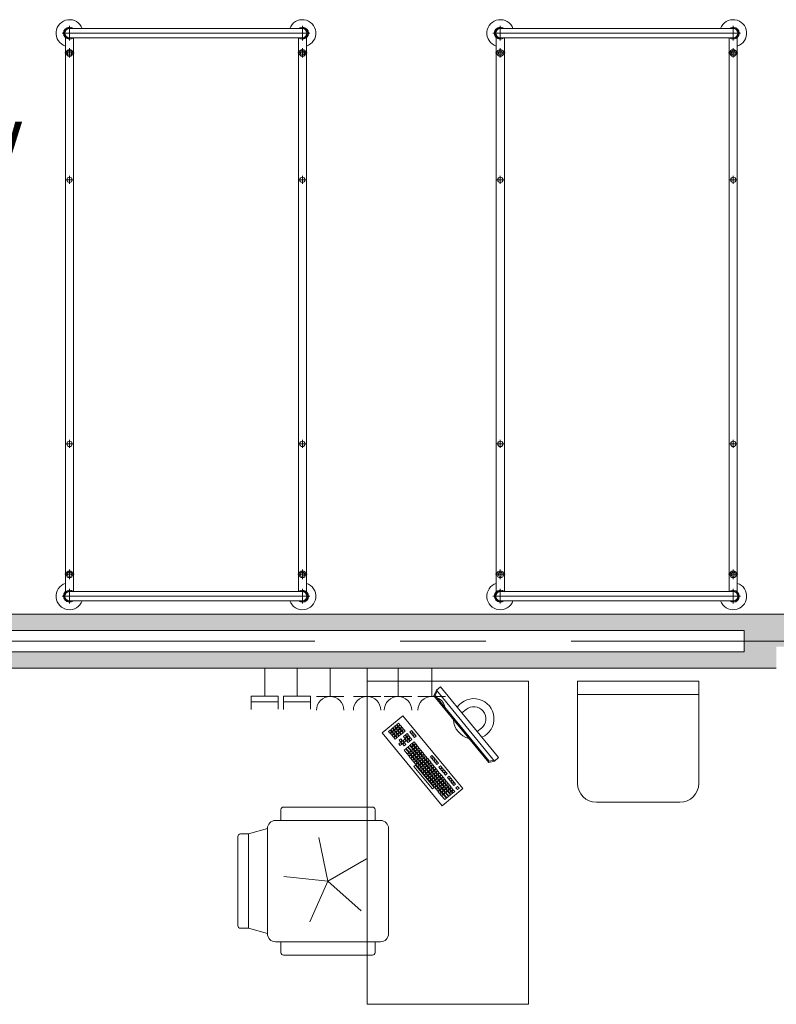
# Model space of a CAD drawing. Header units: centimetres. Extents: x -2424 to 2260, y -130 to 3012.
# Tile 4 of 81: x -990 to -709, y 274 to 639. Entities that reach past the tile are written whole.
import ezdxf

# ---------------------------------------------------------------- set-up
doc = ezdxf.new("R2010")
doc.units = ezdxf.units.CM
doc.linetypes.add('Oś', pattern=[222.25, 127, -31.75, 31.75, -31.75])
for name, color, linetype, lineweight in [('A-AREA-IDEN', 2, 'Continuous', 13), ('A-WALL', 113, 'Continuous', 13), ('E-ELEC-EQPM', 71, 'Continuous', 9), ('I-FURN', 30, 'Continuous', 9), ('S-GRID', 1, 'Continuous', 13)]:
    doc.layers.add(name, color=color, linetype=linetype, lineweight=lineweight)
doc.layers.add('A-WALL-PATT', color=111, linetype='Continuous', lineweight=13, plot=False)
doc.styles.add('Arial_11', font='arial.ttf', dxfattribs={"width": 0.85, "height": 23})

msp = doc.modelspace()

# ---------------------------------------------------------------- linework, layer by layer
at = {"layer": 'A-WALL', "color": 251, "lineweight": 9}
for p, q in [((-627.62, 418.33), (-1197.62, 418.33)), ((-1197.62, 412.33), (-720.62, 412.33)), ((-720.62, 412.33), (-720.62, 404.33)), ((-720.62, 404.33), (-1197.62, 404.33)), ((-1197.62, 398.33), (-708.62, 398.33))]:
    msp.add_line(p, q, dxfattribs=at)
at = {"layer": 'A-WALL-PATT', "color": 251, "linetype": 'Continuous', "lineweight": 9, "extrusion": (0, 0, -1)}
for points in [[(1197.62, 418.33), (1083.08, 412.33), (720.62, 418.33)], [(720.62, 418.33), (1083.08, 412.33), (720.62, 412.33)], [(719.18, 406.33), (720.62, 418.33), (720.62, 406.33)], [(720.62, 418.33), (719.18, 406.33), (627.62, 418.33)], [(627.62, 418.33), (719.18, 406.33), (627.62, 406.33)], [(719.18, 398.33), (720.62, 406.33), (720.62, 398.33)], [(720.62, 406.33), (719.18, 398.33), (708.62, 406.33)], [(708.62, 406.33), (719.18, 398.33), (708.62, 398.33)], [(1197.62, 398.33), (720.62, 404.33), (1197.62, 404.33)], [(720.62, 404.33), (1197.62, 398.33), (1083.08, 398.33)], [(720.62, 404.33), (1083.08, 398.33), (720.62, 398.33)]]:
    msp.add_solid(points, dxfattribs=at)
at = {"layer": 'E-ELEC-EQPM', "color": 251, "lineweight": 9}
for p, q in [((-898.62, 387.99), (-898.62, 398.33)), ((-886.62, 387.99), (-886.62, 398.33)), ((-874.34, 387.83), (-874.34, 398.33)), ((-860.62, 387.83), (-860.62, 398.33)), ((-849.12, 387.83), (-849.12, 398.33)), ((-836.62, 387.83), (-836.62, 398.33)), ((-903.62, 387.99), (-903.62, 382.95)), ((-893.62, 387.99), (-903.62, 387.99)), ((-893.62, 383.11), (-893.62, 387.99)), ((-891.62, 387.99), (-891.62, 382.95)), ((-881.62, 387.99), (-891.62, 387.99)), ((-881.62, 383.11), (-881.62, 387.99)), ((-879.42, 387.83), (-869.26, 387.83)), ((-865.7, 387.83), (-855.54, 387.83)), ((-854.2, 387.83), (-844.04, 387.83)), ((-841.7, 387.83), (-831.54, 387.83)), ((-893.62, 385.8), (-903.62, 385.8)), ((-881.62, 385.8), (-891.62, 385.8))]:
    msp.add_line(p, q, dxfattribs=at)
for centre in [(-874.34, 382.75), (-860.62, 382.75), (-849.12, 382.75), (-836.62, 382.75)]:
    msp.add_arc(centre, 5.08, 0, 180, dxfattribs=at)
at = {"layer": 'I-FURN', "color": 251, "lineweight": 9}
for p, q in [((-971.12, 631.3), (-971.12, 636.75)), ((-884.62, 631.3), (-884.62, 636.75)), ((-811.12, 631.3), (-811.12, 636.75)), ((-724.62, 631.3), (-724.62, 636.75)), ((-881.9, 634.03), (-973.85, 634.03)), ((-972.62, 426.67), (-972.62, 632.38)), ((-971.12, 635.73), (-884.62, 635.73)), ((-971.12, 632.33), (-884.62, 632.33)), ((-969.62, 632.33), (-969.62, 426.67)), ((-886.12, 632.38), (-886.12, 426.73)), ((-883.12, 426.67), (-883.12, 632.38)), ((-721.9, 634.03), (-813.85, 634.03)), ((-812.62, 426.67), (-812.62, 632.38)), ((-811.12, 635.73), (-724.62, 635.73)), ((-811.12, 632.33), (-724.62, 632.33)), ((-809.62, 632.33), (-809.62, 426.67)), ((-726.12, 632.38), (-726.12, 426.73)), ((-723.12, 426.67), (-723.12, 632.38)), ((-972.87, 626.7), (-969.37, 626.7)), ((-971.12, 624.95), (-971.12, 628.45)), ((-882.87, 626.7), (-886.37, 626.7)), ((-884.62, 624.95), (-884.62, 628.45)), ((-812.87, 626.7), (-809.37, 626.7)), ((-811.12, 624.95), (-811.12, 628.45)), ((-722.87, 626.7), (-726.37, 626.7)), ((-724.62, 624.95), (-724.62, 628.45)), ((-972.62, 579.58), (-969.62, 579.58)), ((-971.12, 578.08), (-971.12, 581.08)), ((-883.12, 579.58), (-886.12, 579.58)), ((-884.62, 578.08), (-884.62, 581.08)), ((-812.62, 579.58), (-809.62, 579.58)), ((-811.12, 578.08), (-811.12, 581.08)), ((-723.12, 579.58), (-726.12, 579.58)), ((-724.62, 578.08), (-724.62, 581.08)), ((-971.12, 480.08), (-971.12, 483.08)), ((-884.62, 480.08), (-884.62, 483.08)), ((-811.12, 480.08), (-811.12, 483.08)), ((-724.62, 480.08), (-724.62, 483.08)), ((-972.62, 481.58), (-969.62, 481.58)), ((-883.12, 481.58), (-886.12, 481.58)), ((-812.62, 481.58), (-809.62, 481.58)), ((-723.12, 481.58), (-726.12, 481.58)), ((-971.12, 434.92), (-971.12, 431.42)), ((-884.62, 434.92), (-884.62, 431.42)), ((-811.12, 434.92), (-811.12, 431.42)), ((-724.62, 434.92), (-724.62, 431.42)), ((-972.87, 433.17), (-969.37, 433.17)), ((-882.87, 433.17), (-886.37, 433.17)), ((-812.87, 433.17), (-809.37, 433.17)), ((-722.87, 433.17), (-726.37, 433.17)), ((-971.12, 427.75), (-971.12, 422.3)), ((-884.62, 427.75), (-884.62, 422.3)), ((-811.12, 427.75), (-811.12, 422.3)), ((-724.62, 427.75), (-724.62, 422.3)), ((-973.85, 425.03), (-881.9, 425.03)), ((-971.12, 426.73), (-884.62, 426.73)), ((-813.85, 425.03), (-721.9, 425.03)), ((-811.12, 426.73), (-724.62, 426.73)), ((-971.12, 423.33), (-884.62, 423.33)), ((-811.12, 423.33), (-724.62, 423.33)), ((-860.62, 393.56), (-800.62, 393.56)), ((-860.62, 273.56), (-860.62, 393.56)), ((-834.88, 390.11), (-833.33, 391.38)), ((-833.33, 391.38), (-811.74, 365.12)), ((-800.62, 393.56), (-800.62, 273.56)), ((-782.42, 393.56), (-782.42, 355.56)), ((-737.42, 393.56), (-782.42, 393.56)), ((-737.42, 355.56), (-737.42, 393.56)), ((-835.8, 388.09), (-834.88, 390.11)), ((-815.45, 363.33), (-835.8, 388.09)), ((-835.34, 388.15), (-834.61, 389.78)), ((-815.3, 363.78), (-835.34, 388.15)), ((-813.28, 363.85), (-834.88, 390.11)), ((-737.42, 388.56), (-782.42, 388.56)), ((-855.01, 374.3), (-847.28, 380.66)), ((-847.28, 380.66), (-825.05, 353.62)), ((-823.85, 383), (-825.39, 381.73)), ((-850.45, 376.63), (-851.06, 376.12)), ((-849.94, 376.01), (-850.45, 376.63)), ((-849.67, 377.27), (-850.29, 376.76)), ((-850.29, 376.76), (-849.78, 376.14)), ((-849.78, 376.14), (-849.17, 376.65)), ((-849.17, 376.65), (-849.67, 377.27)), ((-849.04, 376.49), (-849.66, 375.99)), ((-848.9, 377.9), (-849.52, 377.39)), ((-849.52, 377.39), (-849.01, 376.78)), ((-848.53, 375.88), (-849.04, 376.49)), ((-849.01, 376.78), (-848.39, 377.28)), ((-848.39, 377.28), (-848.9, 377.9)), ((-848.27, 377.13), (-848.88, 376.62)), ((-848.88, 376.62), (-848.38, 376)), ((-848.38, 376), (-847.76, 376.51)), ((-847.76, 376.51), (-848.27, 377.13)), ((-832.78, 347.27), (-855.01, 374.3)), ((-851.99, 375.36), (-852.61, 374.85)), ((-852.61, 374.85), (-852.1, 374.23)), ((-852.1, 374.23), (-851.48, 374.74)), ((-851.48, 374.74), (-851.99, 375.36)), ((-851.36, 374.59), (-851.97, 374.08)), ((-851.97, 374.08), (-851.47, 373.46)), ((-851.22, 376), (-851.84, 375.49)), ((-851.84, 375.49), (-851.33, 374.87)), ((-851.47, 373.46), (-850.85, 373.97)), ((-850.85, 373.97), (-851.36, 374.59)), ((-850.72, 373.82), (-851.34, 373.31)), ((-851.34, 373.31), (-850.83, 372.69)), ((-851.33, 374.87), (-850.71, 375.38)), ((-850.71, 375.38), (-851.22, 376)), ((-850.58, 375.22), (-851.2, 374.72)), ((-851.2, 374.72), (-850.69, 374.1)), ((-851.06, 376.12), (-850.56, 375.5)), ((-850.83, 372.69), (-850.21, 373.2)), ((-850.21, 373.2), (-850.72, 373.82)), ((-850.09, 373.04), (-850.7, 372.54)), ((-850.69, 374.1), (-850.07, 374.61)), ((-850.07, 374.61), (-850.58, 375.22)), ((-849.95, 374.45), (-850.57, 373.94)), ((-850.57, 373.94), (-850.06, 373.32)), ((-850.56, 375.5), (-849.94, 376.01)), ((-849.81, 375.86), (-850.43, 375.35)), ((-850.43, 375.35), (-849.92, 374.73)), ((-849.58, 372.43), (-850.09, 373.04)), ((-850.06, 373.32), (-849.44, 373.83)), ((-849.44, 373.83), (-849.95, 374.45)), ((-849.31, 373.68), (-849.93, 373.17)), ((-849.93, 373.17), (-849.42, 372.55)), ((-849.92, 374.73), (-849.3, 375.24)), ((-849.3, 375.24), (-849.81, 375.86)), ((-849.18, 375.09), (-849.79, 374.58)), ((-849.79, 374.58), (-849.29, 373.96)), ((-849.66, 375.99), (-849.15, 375.37)), ((-849.42, 372.55), (-848.8, 373.06)), ((-848.8, 373.06), (-849.31, 373.68)), ((-849.29, 373.96), (-848.67, 374.47)), ((-848.67, 374.47), (-849.18, 375.09)), ((-848.54, 374.31), (-849.16, 373.81)), ((-849.16, 373.81), (-848.65, 373.19)), ((-849.15, 375.37), (-848.53, 375.88)), ((-848.4, 375.72), (-849.02, 375.21)), ((-849.02, 375.21), (-848.51, 374.6)), ((-848.65, 373.19), (-848.03, 373.7)), ((-848.03, 373.7), (-848.54, 374.31)), ((-848.51, 374.6), (-847.89, 375.1)), ((-847.89, 375.1), (-848.4, 375.72)), ((-847.77, 374.95), (-848.39, 374.44)), ((-848.39, 374.44), (-847.88, 373.82)), ((-847.63, 376.36), (-848.25, 375.85)), ((-848.25, 375.85), (-847.74, 375.23)), ((-847.88, 373.82), (-847.26, 374.33)), ((-847.26, 374.33), (-847.77, 374.95)), ((-847.74, 375.23), (-847.12, 375.74)), ((-847.12, 375.74), (-847.63, 376.36)), ((-847, 375.58), (-847.61, 375.08)), ((-847.61, 375.08), (-847.11, 374.46)), ((-846.5, 373.4), (-847.12, 372.9)), ((-847.12, 372.9), (-846.61, 372.28)), ((-847.11, 374.46), (-846.49, 374.97)), ((-846.49, 374.97), (-847, 375.58)), ((-846.61, 372.28), (-845.99, 372.79)), ((-845.99, 372.79), (-846.5, 373.4)), ((-845.73, 374.04), (-846.34, 373.53)), ((-846.34, 373.53), (-845.83, 372.91)), ((-845.83, 372.91), (-845.22, 373.42)), ((-845.22, 373.42), (-845.73, 374.04)), ((-845.09, 373.27), (-845.71, 372.76)), ((-844.58, 372.65), (-845.09, 373.27)), ((-844.12, 375.23), (-844.73, 374.72)), ((-844.73, 374.72), (-844.23, 374.11)), ((-844.23, 374.11), (-843.61, 374.61)), ((-843.61, 374.61), (-844.12, 375.23)), ((-843.48, 374.46), (-844.1, 373.95)), ((-844.1, 373.95), (-843.59, 373.33)), ((-843.59, 373.33), (-842.97, 373.84)), ((-842.97, 373.84), (-843.48, 374.46)), ((-842.85, 373.69), (-843.46, 373.18)), ((-843.46, 373.18), (-842.96, 372.56)), ((-842.96, 372.56), (-842.34, 373.07)), ((-842.34, 373.07), (-842.85, 373.69)), ((-818.13, 376.04), (-819.68, 374.77)), ((-850.7, 372.54), (-850.19, 371.92)), ((-850.19, 371.92), (-849.58, 372.43)), ((-848.18, 370.73), (-848.8, 370.22)), ((-848.8, 370.22), (-848.29, 369.6)), ((-848.04, 372.13), (-848.66, 371.63)), ((-848.66, 371.63), (-848.15, 371.01)), ((-848.29, 369.6), (-847.67, 370.11)), ((-847.67, 370.11), (-848.18, 370.73)), ((-848.15, 371.01), (-847.53, 371.52)), ((-847.53, 371.52), (-848.04, 372.13)), ((-847.41, 371.36), (-848.03, 370.85)), ((-848.03, 370.85), (-847.52, 370.24)), ((-847.52, 370.24), (-846.9, 370.74)), ((-846.9, 370.74), (-847.41, 371.36)), ((-846.77, 370.59), (-847.39, 370.08)), ((-847.39, 370.08), (-846.88, 369.46)), ((-846.63, 372), (-847.25, 371.49)), ((-847.25, 371.49), (-846.74, 370.87)), ((-846.88, 369.46), (-846.26, 369.97)), ((-846.26, 369.97), (-846.77, 370.59)), ((-846.74, 370.87), (-846.13, 371.38)), ((-846.13, 371.38), (-846.63, 372)), ((-845.86, 372.63), (-846.48, 372.12)), ((-846.48, 372.12), (-845.97, 371.51)), ((-845.97, 371.51), (-845.35, 372.01)), ((-845.35, 372.01), (-845.86, 372.63)), ((-845.23, 371.86), (-845.85, 371.35)), ((-845.85, 371.35), (-845.34, 370.73)), ((-845.71, 372.76), (-845.2, 372.14)), ((-844.73, 369.68), (-845.35, 369.17)), ((-845.35, 369.17), (-844.2, 367.78)), ((-845.34, 370.73), (-844.72, 371.24)), ((-844.72, 371.24), (-845.23, 371.86)), ((-845.2, 372.14), (-844.58, 372.65)), ((-844.45, 372.49), (-845.07, 371.99)), ((-845.07, 371.99), (-844.56, 371.37)), ((-843.59, 368.29), (-844.73, 369.68)), ((-843.96, 370.31), (-844.57, 369.81)), ((-844.57, 369.81), (-844.07, 369.19)), ((-844.56, 371.37), (-843.95, 371.88)), ((-843.95, 371.88), (-844.45, 372.49)), ((-844.07, 369.19), (-843.45, 369.7)), ((-843.45, 369.7), (-843.96, 370.31)), ((-843.32, 369.54), (-843.94, 369.03)), ((-843.18, 370.95), (-843.8, 370.44)), ((-843.8, 370.44), (-843.29, 369.82)), ((-842.81, 368.92), (-843.32, 369.54)), ((-843.29, 369.82), (-842.68, 370.33)), ((-842.68, 370.33), (-843.18, 370.95)), ((-842.55, 370.18), (-843.17, 369.67)), ((-843.17, 369.67), (-842.66, 369.05)), ((-842.66, 369.05), (-842.04, 369.56)), ((-842.04, 369.56), (-842.55, 370.18)), ((-841.91, 369.4), (-842.53, 368.9)), ((-841.41, 368.79), (-841.91, 369.4)), ((-846.27, 368.41), (-846.89, 367.9)), ((-846.89, 367.9), (-845.75, 366.51)), ((-845.13, 367.02), (-846.27, 368.41)), ((-845.5, 369.04), (-846.12, 368.54)), ((-846.12, 368.54), (-844.98, 367.15)), ((-845.75, 366.51), (-845.13, 367.02)), ((-845, 366.86), (-845.62, 366.36)), ((-845.62, 366.36), (-845.11, 365.74)), ((-844.36, 367.65), (-845.5, 369.04)), ((-845.11, 365.74), (-844.5, 366.25)), ((-844.5, 366.25), (-845, 366.86)), ((-844.37, 366.09), (-844.99, 365.58)), ((-844.99, 365.58), (-844.48, 364.97)), ((-844.98, 367.15), (-844.36, 367.65)), ((-844.23, 367.5), (-844.85, 366.99)), ((-844.85, 366.99), (-844.34, 366.37)), ((-844.48, 364.97), (-843.86, 365.47)), ((-843.86, 365.47), (-844.37, 366.09)), ((-844.34, 366.37), (-843.72, 366.88)), ((-843.72, 366.88), (-844.23, 367.5)), ((-843.6, 366.73), (-844.21, 366.22)), ((-844.21, 366.22), (-843.71, 365.6)), ((-844.2, 367.78), (-843.59, 368.29)), ((-843.46, 368.13), (-844.08, 367.63)), ((-844.08, 367.63), (-843.57, 367.01)), ((-843.94, 369.03), (-843.43, 368.42)), ((-843.71, 365.6), (-843.09, 366.11)), ((-843.09, 366.11), (-843.6, 366.73)), ((-842.96, 365.95), (-843.58, 365.45)), ((-843.57, 367.01), (-842.95, 367.52)), ((-842.95, 367.52), (-843.46, 368.13)), ((-842.82, 367.36), (-843.44, 366.85)), ((-843.44, 366.85), (-842.93, 366.24)), ((-843.43, 368.42), (-842.81, 368.92)), ((-842.69, 368.77), (-843.3, 368.26)), ((-843.3, 368.26), (-842.8, 367.64)), ((-842.45, 365.34), (-842.96, 365.95)), ((-842.93, 366.24), (-842.32, 366.74)), ((-842.32, 366.74), (-842.82, 367.36)), ((-842.19, 366.59), (-842.81, 366.08)), ((-842.81, 366.08), (-842.3, 365.46)), ((-842.8, 367.64), (-842.18, 368.15)), ((-842.18, 368.15), (-842.69, 368.77)), ((-842.05, 368), (-842.67, 367.49)), ((-842.67, 367.49), (-842.16, 366.87)), ((-842.53, 368.9), (-842.02, 368.28)), ((-842.3, 365.46), (-841.68, 365.97)), ((-841.68, 365.97), (-842.19, 366.59)), ((-841.55, 365.82), (-842.17, 365.31)), ((-842.16, 366.87), (-841.54, 367.38)), ((-841.54, 367.38), (-842.05, 368)), ((-841.42, 367.22), (-842.03, 366.72)), ((-842.03, 366.72), (-841.53, 366.1)), ((-842.02, 368.28), (-841.41, 368.79)), ((-841.28, 368.63), (-841.9, 368.12)), ((-841.9, 368.12), (-841.39, 367.51)), ((-841.05, 365.2), (-841.55, 365.82)), ((-841.53, 366.1), (-840.91, 366.61)), ((-840.91, 366.61), (-841.42, 367.22)), ((-840.78, 366.45), (-841.4, 365.94)), ((-841.4, 365.94), (-840.89, 365.33)), ((-841.39, 367.51), (-840.77, 368.01)), ((-840.77, 368.01), (-841.28, 368.63)), ((-840.64, 367.86), (-841.26, 367.35)), ((-841.26, 367.35), (-840.75, 366.73)), ((-840.89, 365.33), (-840.27, 365.83)), ((-840.27, 365.83), (-840.78, 366.45)), ((-840.15, 365.68), (-840.76, 365.17)), ((-840.75, 366.73), (-840.14, 367.24)), ((-840.14, 367.24), (-840.64, 367.86)), ((-840.01, 367.09), (-840.63, 366.58)), ((-840.63, 366.58), (-840.12, 365.96)), ((-839.64, 365.06), (-840.15, 365.68)), ((-840.12, 365.96), (-839.5, 366.47)), ((-839.5, 366.47), (-840.01, 367.09)), ((-839.37, 366.32), (-839.99, 365.81)), ((-839.99, 365.81), (-839.48, 365.19)), ((-839.48, 365.19), (-838.87, 365.7)), ((-838.87, 365.7), (-839.37, 366.32)), ((-838.74, 365.54), (-839.36, 365.03)), ((-838.23, 364.92), (-838.74, 365.54)), ((-836.5, 365.96), (-837.11, 365.46)), ((-835.99, 365.35), (-836.5, 365.96)), ((-843.73, 365.32), (-844.35, 364.81)), ((-844.35, 364.81), (-843.84, 364.19)), ((-843.84, 364.19), (-843.23, 364.7)), ((-843.23, 364.7), (-843.73, 365.32)), ((-843.1, 364.55), (-843.72, 364.04)), ((-843.72, 364.04), (-843.21, 363.42)), ((-843.58, 365.45), (-843.07, 364.83)), ((-843.22, 361.86), (-842.6, 362.37)), ((-836.36, 353.52), (-843.22, 361.86)), ((-843.21, 363.42), (-842.59, 363.93)), ((-842.59, 363.93), (-843.1, 364.55)), ((-842.46, 363.77), (-843.08, 363.27)), ((-843.08, 363.27), (-842.57, 362.65)), ((-843.07, 364.83), (-842.45, 365.34)), ((-842.33, 365.18), (-842.94, 364.67)), ((-842.94, 364.67), (-842.44, 364.06)), ((-842.6, 362.37), (-835.74, 354.03)), ((-842.57, 362.65), (-841.96, 363.16)), ((-841.96, 363.16), (-842.46, 363.77)), ((-841.83, 363), (-842.45, 362.49)), ((-842.45, 362.49), (-841.94, 361.88)), ((-842.44, 364.06), (-841.82, 364.56)), ((-841.82, 364.56), (-842.33, 365.18)), ((-841.69, 364.41), (-842.31, 363.9)), ((-842.31, 363.9), (-841.8, 363.28)), ((-842.17, 365.31), (-841.66, 364.69)), ((-841.94, 361.88), (-841.32, 362.38)), ((-841.32, 362.38), (-841.83, 363)), ((-841.19, 362.23), (-841.81, 361.72)), ((-841.8, 363.28), (-841.18, 363.79)), ((-841.18, 363.79), (-841.69, 364.41)), ((-841.06, 363.64), (-841.67, 363.13)), ((-841.67, 363.13), (-841.17, 362.51)), ((-841.66, 364.69), (-841.05, 365.2)), ((-840.92, 365.04), (-841.54, 364.54)), ((-841.54, 364.54), (-841.03, 363.92)), ((-840.68, 361.61), (-841.19, 362.23)), ((-841.17, 362.51), (-840.55, 363.02)), ((-840.55, 363.02), (-841.06, 363.64)), ((-840.42, 362.86), (-841.04, 362.36)), ((-841.04, 362.36), (-840.53, 361.74)), ((-841.03, 363.92), (-840.41, 364.43)), ((-840.41, 364.43), (-840.92, 365.04)), ((-840.28, 364.27), (-840.9, 363.76)), ((-840.9, 363.76), (-840.39, 363.15)), ((-840.76, 365.17), (-840.26, 364.55)), ((-840.53, 361.74), (-839.91, 362.25)), ((-839.91, 362.25), (-840.42, 362.86)), ((-839.79, 362.09), (-840.4, 361.58)), ((-840.39, 363.15), (-839.78, 363.65)), ((-839.78, 363.65), (-840.28, 364.27)), ((-839.65, 363.5), (-840.27, 362.99)), ((-840.27, 362.99), (-839.76, 362.37)), ((-840.26, 364.55), (-839.64, 365.06)), ((-839.51, 364.91), (-840.13, 364.4)), ((-840.13, 364.4), (-839.62, 363.78)), ((-839.28, 361.47), (-839.79, 362.09)), ((-839.76, 362.37), (-839.14, 362.88)), ((-839.14, 362.88), (-839.65, 363.5)), ((-839.01, 362.73), (-839.63, 362.22)), ((-839.63, 362.22), (-839.12, 361.6)), ((-839.62, 363.78), (-839, 364.29)), ((-839, 364.29), (-839.51, 364.91)), ((-838.88, 364.14), (-839.49, 363.63)), ((-839.49, 363.63), (-838.99, 363.01)), ((-839.36, 365.03), (-838.85, 364.42)), ((-839.12, 361.6), (-838.5, 362.11)), ((-838.5, 362.11), (-839.01, 362.73)), ((-838.38, 361.96), (-839, 361.45)), ((-838.99, 363.01), (-838.37, 363.52)), ((-838.37, 363.52), (-838.88, 364.14)), ((-838.24, 363.36), (-838.86, 362.85)), ((-838.86, 362.85), (-838.35, 362.24)), ((-838.85, 364.42), (-838.23, 364.92)), ((-838.1, 364.77), (-838.72, 364.26)), ((-838.72, 364.26), (-838.21, 363.64)), ((-837.87, 361.34), (-838.38, 361.96)), ((-838.35, 362.24), (-837.73, 362.74)), ((-837.73, 362.74), (-838.24, 363.36)), ((-837.61, 362.59), (-838.22, 362.08)), ((-838.22, 362.08), (-837.72, 361.46)), ((-838.21, 363.64), (-837.6, 364.15)), ((-837.6, 364.15), (-838.1, 364.77)), ((-837.47, 364), (-838.09, 363.49)), ((-838.09, 363.49), (-837.58, 362.87)), ((-837.72, 361.46), (-837.1, 361.97)), ((-837.1, 361.97), (-837.61, 362.59)), ((-836.97, 361.82), (-837.59, 361.31)), ((-837.58, 362.87), (-836.96, 363.38)), ((-836.96, 363.38), (-837.47, 364)), ((-836.83, 363.23), (-837.45, 362.72)), ((-837.45, 362.72), (-836.94, 362.1)), ((-837.11, 365.46), (-836.6, 364.84)), ((-836.46, 361.2), (-836.97, 361.82)), ((-836.94, 362.1), (-836.33, 362.61)), ((-836.33, 362.61), (-836.83, 363.23)), ((-836.2, 362.45), (-836.82, 361.95)), ((-836.82, 361.95), (-836.31, 361.33)), ((-836.6, 364.84), (-835.99, 365.35)), ((-835.86, 365.19), (-836.48, 364.68)), ((-836.48, 364.68), (-835.97, 364.06)), ((-836.31, 361.33), (-835.69, 361.84)), ((-835.69, 361.84), (-836.2, 362.45)), ((-835.97, 364.06), (-835.35, 364.57)), ((-835.35, 364.57), (-835.86, 365.19)), ((-835.22, 364.42), (-835.84, 363.91)), ((-835.84, 363.91), (-835.33, 363.29)), ((-835.33, 363.29), (-834.72, 363.8)), ((-834.72, 363.8), (-835.22, 364.42)), ((-834.59, 363.65), (-835.21, 363.14)), ((-835.21, 363.14), (-834.7, 362.52)), ((-834.7, 362.52), (-834.08, 363.03)), ((-834.08, 363.03), (-834.59, 363.65)), ((-833.32, 362.1), (-833.94, 361.59)), ((-832.81, 361.48), (-833.32, 362.1)), ((-813.28, 363.85), (-815.45, 363.33)), ((-813.55, 364.18), (-815.3, 363.78)), ((-811.74, 365.12), (-813.28, 363.85)), ((-841.81, 361.72), (-841.3, 361.1)), ((-841.3, 361.1), (-840.68, 361.61)), ((-840.56, 361.46), (-841.18, 360.95)), ((-841.18, 360.95), (-840.67, 360.33)), ((-840.67, 360.33), (-840.05, 360.84)), ((-840.05, 360.84), (-840.56, 361.46)), ((-839.92, 360.69), (-840.54, 360.18)), ((-840.54, 360.18), (-840.03, 359.56)), ((-840.4, 361.58), (-839.9, 360.97)), ((-840.03, 359.56), (-839.41, 360.07)), ((-839.41, 360.07), (-839.92, 360.69)), ((-839.29, 359.91), (-839.91, 359.4)), ((-839.91, 359.4), (-839.4, 358.79)), ((-839.9, 360.97), (-839.28, 361.47)), ((-839.15, 361.32), (-839.77, 360.81)), ((-839.77, 360.81), (-839.26, 360.19)), ((-839.4, 358.79), (-838.78, 359.29)), ((-838.78, 359.29), (-839.29, 359.91)), ((-838.65, 359.14), (-839.27, 358.63)), ((-839.27, 358.63), (-838.76, 358.01)), ((-839.26, 360.19), (-838.64, 360.7)), ((-838.64, 360.7), (-839.15, 361.32)), ((-838.52, 360.55), (-839.13, 360.04)), ((-839.13, 360.04), (-838.62, 359.42)), ((-839, 361.45), (-838.49, 360.83)), ((-838.76, 358.01), (-838.14, 358.52)), ((-838.14, 358.52), (-838.65, 359.14)), ((-837.24, 359), (-838.64, 357.86)), ((-838.62, 359.42), (-838.01, 359.93)), ((-838.01, 359.93), (-838.52, 360.55)), ((-837.88, 359.78), (-838.5, 359.27)), ((-838.5, 359.27), (-837.99, 358.65)), ((-838.49, 360.83), (-837.87, 361.34)), ((-837.74, 361.18), (-838.36, 360.67)), ((-838.36, 360.67), (-837.85, 360.06)), ((-837.51, 357.75), (-838.02, 358.37)), ((-837.99, 358.65), (-837.37, 359.16)), ((-837.37, 359.16), (-837.88, 359.78)), ((-837.86, 358.49), (-837.35, 357.88)), ((-837.85, 360.06), (-837.23, 360.56)), ((-837.23, 360.56), (-837.74, 361.18)), ((-837.11, 360.41), (-837.73, 359.9)), ((-837.73, 359.9), (-837.22, 359.28)), ((-837.59, 361.31), (-837.08, 360.69)), ((-837.35, 357.88), (-836.74, 358.39)), ((-836.74, 358.39), (-837.24, 359)), ((-836.61, 358.23), (-837.23, 357.72)), ((-837.22, 359.28), (-836.6, 359.79)), ((-836.6, 359.79), (-837.11, 360.41)), ((-836.47, 359.64), (-837.09, 359.13)), ((-837.09, 359.13), (-836.58, 358.51)), ((-837.08, 360.69), (-836.46, 361.2)), ((-836.34, 361.05), (-836.95, 360.54)), ((-836.95, 360.54), (-836.45, 359.92)), ((-836.1, 357.61), (-836.61, 358.23)), ((-836.58, 358.51), (-835.96, 359.02)), ((-835.96, 359.02), (-836.47, 359.64)), ((-835.84, 358.87), (-836.46, 358.36)), ((-836.46, 358.36), (-835.95, 357.74)), ((-836.45, 359.92), (-835.83, 360.43)), ((-835.83, 360.43), (-836.34, 361.05)), ((-835.7, 360.27), (-836.32, 359.77)), ((-836.32, 359.77), (-835.81, 359.15)), ((-835.56, 361.68), (-836.18, 361.17)), ((-836.18, 361.17), (-835.67, 360.55)), ((-835.95, 357.74), (-835.33, 358.25)), ((-835.33, 358.25), (-835.84, 358.87)), ((-835.81, 359.15), (-835.19, 359.66)), ((-835.19, 359.66), (-835.7, 360.27)), ((-835.06, 359.5), (-835.68, 358.99)), ((-835.68, 358.99), (-835.17, 358.37)), ((-835.67, 360.55), (-835.05, 361.06)), ((-835.05, 361.06), (-835.56, 361.68)), ((-834.93, 360.91), (-835.55, 360.4)), ((-835.55, 360.4), (-835.04, 359.78)), ((-835.17, 358.37), (-834.56, 358.88)), ((-834.56, 358.88), (-835.06, 359.5)), ((-835.05, 358.22), (-834.43, 358.73)), ((-834.54, 357.6), (-835.05, 358.22)), ((-835.04, 359.78), (-834.42, 360.29)), ((-834.42, 360.29), (-834.93, 360.91)), ((-834.29, 360.14), (-834.91, 359.63)), ((-834.91, 359.63), (-834.4, 359.01)), ((-834.43, 358.73), (-833.92, 358.11)), ((-834.4, 359.01), (-833.78, 359.52)), ((-833.78, 359.52), (-834.29, 360.14)), ((-834.28, 358.86), (-833.66, 359.36)), ((-833.77, 358.24), (-834.28, 358.86)), ((-833.94, 361.59), (-833.43, 360.98)), ((-833.15, 358.75), (-833.77, 358.24)), ((-833.66, 359.36), (-833.15, 358.75)), ((-833.02, 358.59), (-833.64, 358.08)), ((-833.43, 360.98), (-832.81, 361.48)), ((-832.68, 361.33), (-833.3, 360.82)), ((-833.3, 360.82), (-832.79, 360.2)), ((-832.51, 357.97), (-833.02, 358.59)), ((-832.79, 360.2), (-832.18, 360.71)), ((-832.18, 360.71), (-832.68, 361.33)), ((-832.67, 360.05), (-832.05, 360.56)), ((-832.16, 359.43), (-832.67, 360.05)), ((-831.54, 359.94), (-832.16, 359.43)), ((-832.05, 360.56), (-831.54, 359.94)), ((-831.41, 359.78), (-832.03, 359.28)), ((-832.03, 359.28), (-831.52, 358.66)), ((-831.52, 358.66), (-830.91, 359.17)), ((-830.91, 359.17), (-831.41, 359.78)), ((-830.14, 358.24), (-830.76, 357.73)), ((-829.64, 357.62), (-830.14, 358.24)), ((-838.64, 357.86), (-838.13, 357.24)), ((-838.13, 357.24), (-837.51, 357.75)), ((-837.38, 357.6), (-838, 357.09)), ((-838, 357.09), (-837.49, 356.47)), ((-837.49, 356.47), (-836.87, 356.98)), ((-836.87, 356.98), (-837.38, 357.6)), ((-837.36, 356.31), (-836.75, 356.82)), ((-836.86, 355.7), (-837.36, 356.31)), ((-837.23, 357.72), (-836.72, 357.1)), ((-836.24, 356.21), (-836.86, 355.7)), ((-836.75, 356.82), (-836.24, 356.21)), ((-836.11, 356.05), (-836.73, 355.54)), ((-836.73, 355.54), (-836.22, 354.92)), ((-836.72, 357.1), (-836.1, 357.61)), ((-836.59, 356.95), (-835.97, 357.46)), ((-836.08, 356.33), (-836.59, 356.95)), ((-836.22, 354.92), (-835.6, 355.43)), ((-835.6, 355.43), (-836.11, 356.05)), ((-835.48, 355.28), (-836.09, 354.77)), ((-836.09, 354.77), (-835.59, 354.15)), ((-835.47, 356.84), (-836.08, 356.33)), ((-835.97, 357.46), (-835.47, 356.84)), ((-835.34, 356.69), (-835.96, 356.18)), ((-835.96, 356.18), (-835.45, 355.56)), ((-835.82, 357.59), (-835.2, 358.09)), ((-835.31, 356.97), (-835.82, 357.59)), ((-835.59, 354.15), (-834.97, 354.66)), ((-834.97, 354.66), (-835.48, 355.28)), ((-834.84, 354.51), (-835.46, 354)), ((-835.45, 355.56), (-834.83, 356.07)), ((-834.83, 356.07), (-835.34, 356.69)), ((-834.7, 355.91), (-835.32, 355.41)), ((-835.32, 355.41), (-834.81, 354.79)), ((-834.69, 357.48), (-835.31, 356.97)), ((-835.2, 358.09), (-834.69, 357.48)), ((-834.57, 357.32), (-835.19, 356.81)), ((-835.19, 356.81), (-834.68, 356.19)), ((-834.33, 353.89), (-834.84, 354.51)), ((-834.81, 354.79), (-834.2, 355.3)), ((-834.2, 355.3), (-834.7, 355.91)), ((-834.07, 355.14), (-834.69, 354.63)), ((-834.69, 354.63), (-834.18, 354.01)), ((-834.68, 356.19), (-834.06, 356.7)), ((-834.06, 356.7), (-834.57, 357.32)), ((-833.93, 356.55), (-834.55, 356.04)), ((-834.55, 356.04), (-834.04, 355.42)), ((-833.92, 358.11), (-834.54, 357.6)), ((-833.79, 357.96), (-834.41, 357.45)), ((-834.41, 357.45), (-833.9, 356.83)), ((-834.18, 354.01), (-833.56, 354.52)), ((-833.56, 354.52), (-834.07, 355.14)), ((-834.04, 355.42), (-833.42, 355.93)), ((-833.42, 355.93), (-833.93, 356.55)), ((-833.3, 355.78), (-833.91, 355.27)), ((-833.91, 355.27), (-833.41, 354.65)), ((-833.9, 356.83), (-833.29, 357.34)), ((-833.29, 357.34), (-833.79, 357.96)), ((-833.16, 357.18), (-833.78, 356.68)), ((-833.78, 356.68), (-833.27, 356.06)), ((-833.64, 358.08), (-833.13, 357.47)), ((-833.41, 354.65), (-832.79, 355.16)), ((-832.79, 355.16), (-833.3, 355.78)), ((-832.66, 355), (-833.28, 354.5)), ((-833.27, 356.06), (-832.65, 356.57)), ((-832.65, 356.57), (-833.16, 357.18)), ((-832.52, 356.41), (-833.14, 355.9)), ((-833.14, 355.9), (-832.63, 355.29)), ((-833.13, 357.47), (-832.51, 357.97)), ((-832.39, 357.82), (-833.01, 357.31)), ((-833.01, 357.31), (-832.5, 356.69)), ((-832.15, 354.39), (-832.66, 355)), ((-832.63, 355.29), (-832.02, 355.79)), ((-832.02, 355.79), (-832.52, 356.41)), ((-831.89, 355.64), (-832.51, 355.13)), ((-832.51, 355.13), (-832, 354.51)), ((-832.5, 356.69), (-831.88, 357.2)), ((-831.88, 357.2), (-832.39, 357.82)), ((-831.75, 357.05), (-832.37, 356.54)), ((-832.37, 356.54), (-831.86, 355.92)), ((-832, 354.51), (-831.38, 355.02)), ((-831.38, 355.02), (-831.89, 355.64)), ((-831.25, 354.87), (-831.87, 354.36)), ((-831.86, 355.92), (-831.24, 356.43)), ((-831.24, 356.43), (-831.75, 357.05)), ((-831.12, 356.27), (-831.73, 355.77)), ((-831.73, 355.77), (-831.23, 355.15)), ((-830.75, 354.25), (-831.25, 354.87)), ((-831.23, 355.15), (-830.61, 355.66)), ((-830.61, 355.66), (-831.12, 356.27)), ((-830.48, 355.5), (-831.1, 354.99)), ((-831.1, 354.99), (-830.59, 354.38)), ((-830.76, 357.73), (-830.25, 357.11)), ((-830.59, 354.38), (-829.97, 354.88)), ((-829.97, 354.88), (-830.48, 355.5)), ((-829.85, 354.73), (-830.46, 354.22)), ((-830.25, 357.11), (-829.64, 357.62)), ((-829.51, 357.47), (-830.13, 356.96)), ((-830.13, 356.96), (-829.62, 356.34)), ((-829.34, 354.11), (-829.85, 354.73)), ((-829.62, 356.34), (-829, 356.85)), ((-829, 356.85), (-829.51, 357.47)), ((-828.87, 356.69), (-829.49, 356.19)), ((-829.49, 356.19), (-828.98, 355.57)), ((-828.98, 355.57), (-828.37, 356.08)), ((-828.37, 356.08), (-828.87, 356.69)), ((-828.24, 355.92), (-828.86, 355.41)), ((-828.86, 355.41), (-828.35, 354.8)), ((-828.35, 354.8), (-827.73, 355.3)), ((-827.73, 355.3), (-828.24, 355.92)), ((-835.74, 354.03), (-836.36, 353.52)), ((-835.46, 354), (-834.95, 353.38)), ((-834.95, 353.38), (-834.33, 353.89)), ((-834.21, 353.73), (-834.82, 353.23)), ((-834.82, 353.23), (-834.32, 352.61)), ((-834.32, 352.61), (-833.7, 353.12)), ((-833.7, 353.12), (-834.21, 353.73)), ((-833.57, 352.96), (-834.19, 352.45)), ((-834.19, 352.45), (-833.68, 351.84)), ((-833.43, 354.37), (-834.05, 353.86)), ((-834.05, 353.86), (-833.54, 353.24)), ((-833.68, 351.84), (-833.06, 352.34)), ((-833.06, 352.34), (-833.57, 352.96)), ((-832.94, 352.19), (-833.55, 351.68)), ((-833.55, 351.68), (-833.05, 351.06)), ((-833.54, 353.24), (-832.93, 353.75)), ((-832.93, 353.75), (-833.43, 354.37)), ((-832.8, 353.6), (-833.42, 353.09)), ((-833.42, 353.09), (-832.91, 352.47)), ((-833.28, 354.5), (-832.77, 353.88)), ((-833.05, 351.06), (-832.43, 351.57)), ((-832.43, 351.57), (-832.94, 352.19)), ((-832.3, 351.42), (-832.92, 350.91)), ((-832.92, 350.91), (-831.78, 349.52)), ((-832.91, 352.47), (-832.29, 352.98)), ((-832.29, 352.98), (-832.8, 353.6)), ((-825.05, 353.62), (-832.78, 347.27)), ((-832.16, 352.82), (-832.78, 352.32)), ((-832.78, 352.32), (-832.27, 351.7)), ((-832.77, 353.88), (-832.15, 354.39)), ((-832.03, 354.23), (-832.64, 353.72)), ((-832.64, 353.72), (-832.14, 353.11)), ((-831.16, 350.03), (-832.3, 351.42)), ((-832.27, 351.7), (-831.66, 352.21)), ((-831.66, 352.21), (-832.16, 352.82)), ((-831.53, 352.05), (-832.15, 351.54)), ((-832.15, 351.54), (-831, 350.15)), ((-832.14, 353.11), (-831.52, 353.61)), ((-831.52, 353.61), (-832.03, 354.23)), ((-831.39, 353.46), (-832.01, 352.95)), ((-832.01, 352.95), (-831.5, 352.33)), ((-831.87, 354.36), (-831.36, 353.74)), ((-830.39, 350.66), (-831.53, 352.05)), ((-831.5, 352.33), (-830.88, 352.84)), ((-830.88, 352.84), (-831.39, 353.46)), ((-830.76, 352.69), (-831.37, 352.18)), ((-831.37, 352.18), (-830.23, 350.79)), ((-831.36, 353.74), (-830.75, 354.25)), ((-830.62, 354.09), (-831.24, 353.59)), ((-831.24, 353.59), (-830.73, 352.97)), ((-829.61, 351.3), (-830.76, 352.69)), ((-830.73, 352.97), (-830.11, 353.48)), ((-830.11, 353.48), (-830.62, 354.09)), ((-829.98, 353.32), (-830.6, 352.81)), ((-830.6, 352.81), (-830.09, 352.2)), ((-830.46, 354.22), (-829.96, 353.6)), ((-830.23, 350.79), (-829.61, 351.3)), ((-830.09, 352.2), (-829.48, 352.7)), ((-829.48, 352.7), (-829.98, 353.32)), ((-829.35, 352.55), (-829.97, 352.04)), ((-829.97, 352.04), (-829.46, 351.42)), ((-829.96, 353.6), (-829.34, 354.11)), ((-829.21, 353.96), (-829.83, 353.45)), ((-829.83, 353.45), (-829.32, 352.83)), ((-829.46, 351.42), (-828.84, 351.93)), ((-828.84, 351.93), (-829.35, 352.55)), ((-829.32, 352.83), (-828.7, 353.34)), ((-828.7, 353.34), (-829.21, 353.96)), ((-828.58, 353.18), (-829.19, 352.68)), ((-829.19, 352.68), (-828.69, 352.06)), ((-828.69, 352.06), (-828.07, 352.57)), ((-828.07, 352.57), (-828.58, 353.18)), ((-826.97, 354.38), (-827.59, 353.87)), ((-827.59, 353.87), (-827.08, 353.25)), ((-827.08, 353.25), (-826.46, 353.76)), ((-826.46, 353.76), (-826.97, 354.38)), ((-831.78, 349.52), (-831.16, 350.03)), ((-831, 350.15), (-830.39, 350.66)), ((-775.42, 348.56), (-744.42, 348.56)), ((-892.62, 341.79), (-892.62, 345.79)), ((-891.62, 346.79), (-858.62, 346.79)), ((-857.62, 341.79), (-857.62, 345.79)), ((-894.62, 341.79), (-855.62, 341.79)), ((-904.62, 336.79), (-907.62, 336.79)), ((-897.62, 338.79), (-904.62, 336.79)), ((-904.62, 301.79), (-904.62, 336.79)), ((-897.62, 299.79), (-897.62, 338.79)), ((-852.62, 338.79), (-852.62, 299.79)), ((-908.62, 302.79), (-908.62, 335.79)), ((-878.55, 335.43), (-875.12, 319.29)), ((-875.12, 319.29), (-860.83, 327.54)), ((-875.12, 319.29), (-891.53, 321.01)), ((-881.83, 304.22), (-875.12, 319.29)), ((-875.12, 319.29), (-862.86, 308.25)), ((-907.62, 301.79), (-904.62, 301.79)), ((-904.62, 301.79), (-897.62, 299.79)), ((-855.62, 296.79), (-894.62, 296.79)), ((-892.62, 296.79), (-892.62, 292.79)), ((-857.62, 296.79), (-857.62, 292.79)), ((-858.62, 291.79), (-891.62, 291.79)), ((-800.62, 273.56), (-860.62, 273.56))]:
    msp.add_line(p, q, dxfattribs=at)
for centre, radius in [((-971.12, 626.7), 1.25), ((-971.12, 626.7), 0.8), ((-884.62, 626.7), 1.25), ((-884.62, 626.7), 0.8), ((-811.12, 626.7), 1.25), ((-811.12, 626.7), 0.8), ((-724.62, 626.7), 1.25), ((-724.62, 626.7), 0.8), ((-971.12, 579.58), 1), ((-884.62, 579.58), 1), ((-811.12, 579.58), 1), ((-724.62, 579.58), 1), ((-971.12, 481.58), 1), ((-884.62, 481.58), 1), ((-811.12, 481.58), 1), ((-724.62, 481.58), 1), ((-971.12, 433.17), 1.25), ((-971.12, 433.17), 0.8), ((-884.62, 433.17), 1.25), ((-884.62, 433.17), 0.8), ((-811.12, 433.17), 1.25), ((-811.12, 433.17), 0.8), ((-724.62, 433.17), 1.25), ((-724.62, 433.17), 0.8)]:
    msp.add_circle(centre, radius, dxfattribs=at)
for centre, radius, start, end in [((-971.12, 634.03), 5, 19.8769, 252.5424), ((-971.12, 634.03), 2.23, 49.8221, 310.1779), ((-971.12, 634.03), 1.93, 62.0207, 297.9793), ((-884.62, 634.03), 5, 287.4576, 160.1231), ((-884.62, 634.03), 2.23, 229.8221, 130.1779), ((-884.62, 634.03), 1.93, 242.0207, 117.9793), ((-811.12, 634.03), 5, 19.8769, 252.5424), ((-811.12, 634.03), 2.23, 49.8221, 310.1779), ((-811.12, 634.03), 1.93, 62.0207, 297.9793), ((-724.62, 634.03), 5, 287.4576, 160.1231), ((-724.62, 634.03), 2.23, 229.8221, 130.1779), ((-724.62, 634.03), 1.93, 242.0207, 117.9793), ((-971.12, 634.03), 1.7, 90, 270), ((-884.62, 634.03), 1.7, 270, 90), ((-811.12, 634.03), 1.7, 90, 270), ((-724.62, 634.03), 1.7, 270, 90), ((-971.12, 425.03), 5, 107.4576, 340.1231), ((-884.62, 425.03), 5, 199.8769, 72.5424), ((-811.12, 425.03), 5, 107.4576, 340.1231), ((-724.62, 425.03), 5, 199.8769, 72.5424), ((-971.12, 425.03), 2.23, 47.6113, 310.1779), ((-971.12, 425.03), 1.93, 62.0207, 297.9793), ((-971.12, 425.03), 1.7, 90, 270), ((-884.62, 425.03), 2.23, 229.8221, 130.1779), ((-884.62, 425.03), 1.93, 242.0207, 117.9793), ((-884.62, 425.03), 1.7, 270, 90), ((-811.12, 425.03), 2.23, 47.6113, 310.1779), ((-811.12, 425.03), 1.93, 62.0207, 297.9793), ((-811.12, 425.03), 1.7, 90, 270), ((-724.62, 425.03), 2.23, 229.8221, 130.1779), ((-724.62, 425.03), 1.93, 242.0207, 117.9793), ((-724.62, 425.03), 1.7, 270, 90), ((-820.99, 379.52), 7.5, 293.9646, 144.8966), ((-820.99, 379.52), 4.5, 309.4306, 129.4306), ((-820.99, 379.52), 7.5, 182.5607, 256.3005), ((-775.42, 355.56), 7, 180, 270), ((-744.42, 355.56), 7, 270, 0), ((-891.62, 345.79), 1, 90, 180), ((-858.62, 345.79), 1, 0, 90), ((-894.62, 338.79), 3, 90, 180), ((-855.62, 338.79), 3, 0, 90), ((-907.62, 335.79), 1, 90, 180), ((-907.62, 302.79), 1, 180, 270), ((-894.62, 299.79), 3, 180, 270), ((-855.62, 299.79), 3, 270, 0), ((-891.62, 292.79), 1, 180, 270), ((-858.62, 292.79), 1, 270, 0)]:
    msp.add_arc(centre, radius, start, end, dxfattribs=at)
at = {"layer": 'S-GRID', "color": 251, "linetype": 'Oś', "lineweight": 9}
msp.add_line((1342.46, 408.33), (-1368.76, 408.33), dxfattribs=at)

# ---------------------------------------------------------------- texts
at = {"layer": 'A-AREA-IDEN', "color": 251, "lineweight": 9, "style": 'Arial_11', "width": 0.85}
msp.add_text('łóżkowy', height=23, dxfattribs=at).set_placement((-1085.8, 583.49))

doc.saveas('drawing.dxf')
